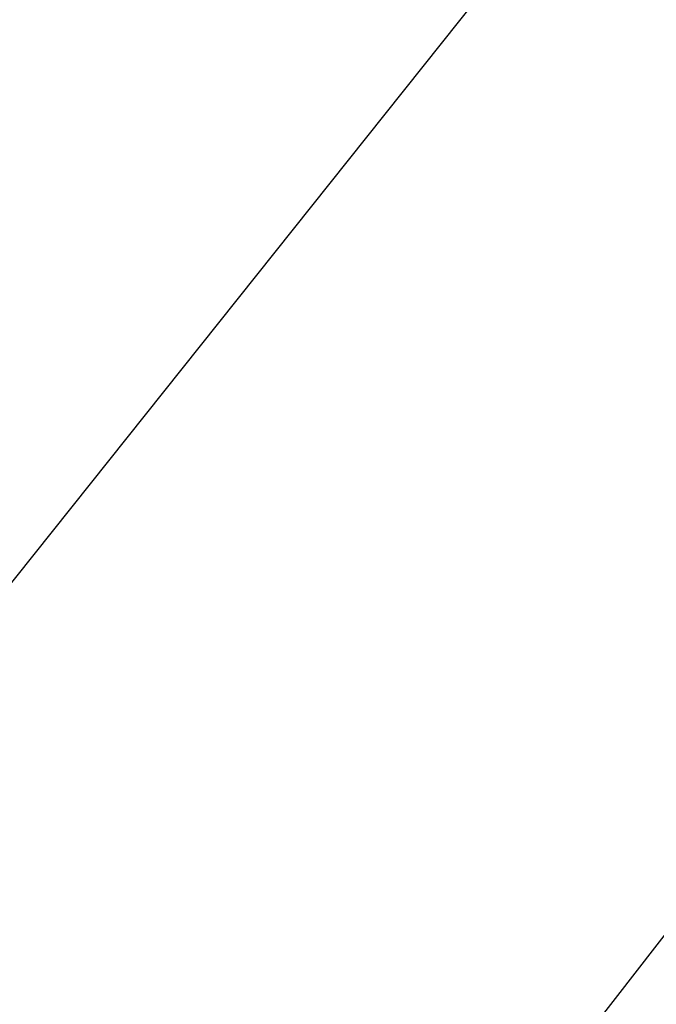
# Model space of a CAD drawing. Extents: x 1 to 221, y -110 to 110.
# Tile 138 of 142: x 90.922 to 91.289, y -25.552 to -24.986. Entities that reach past the tile are written whole.
import ezdxf

# ---------------------------------------------------------------- set-up
doc = ezdxf.new("R2010")
doc.units = 0
doc.header["$LTSCALE"] = 25.4
doc.layers.get('0').update_dxf_attribs({"color": 13, "linetype": 'CONTINUOUS'})

# ---------------------------------------------------------------- blocks, each defined once
blk = doc.blocks.new('PEAR-S-8673_STL')
at = {"color": 7}
for p, q in [((93.82741, -22.24875, 9.57922), (88.27763, -29.39675, 12.45647)), ((93.82741, -22.24875, 9.57922), (88.27763, -29.39675, 12.45647)), ((87.46746, -29.6362, 10.57897), (93.21423, -22.42998, 7.64844)), ((87.46746, -29.6362, 10.57897), (93.21423, -22.42998, 7.64844))]:
    blk.add_line(p, q, dxfattribs=at)
mesh = blk.add_polyface(dxfattribs=at)
corners = [(89.49666, -18.87562, 7.64844), (84.90603, -27.39836, 10.57897), (82.55552, -24.93991, 10.57897), (91.27563, -20.73628, 7.64844)]
mesh.append_faces([[corners[k] for k in face] for face in [(0, 1, 2), (1, 0, 3)]], dxfattribs={"vtx0": -1, "color": 7})
mesh = blk.add_polyface(dxfattribs=at)
corners = [(93.97933, -33.04436, 12.45647), (95.92216, -23.72739, 9.57922), (91.04539, -31.35044, 12.45647), (98.1427, -25.00942, 9.57922)]
mesh.append_faces([[corners[k] for k in face] for face in [(0, 1, 2), (1, 0, 3)]], dxfattribs={"vtx0": -1, "color": 7})
blk = doc.blocks.new('GRUPUJ_2')
at = {"color": 0}
blk.add_blockref('PEAR-S-8673_STL', (-1.10995, 109.88084, -3.84138), dxfattribs=at)

msp = doc.modelspace()

# ---------------------------------------------------------------- block references
at = {"color": 0}
msp.add_blockref('GRUPUJ_2', (1.10995, -109.88084, 3.84138), dxfattribs=at)

doc.saveas('drawing.dxf')
